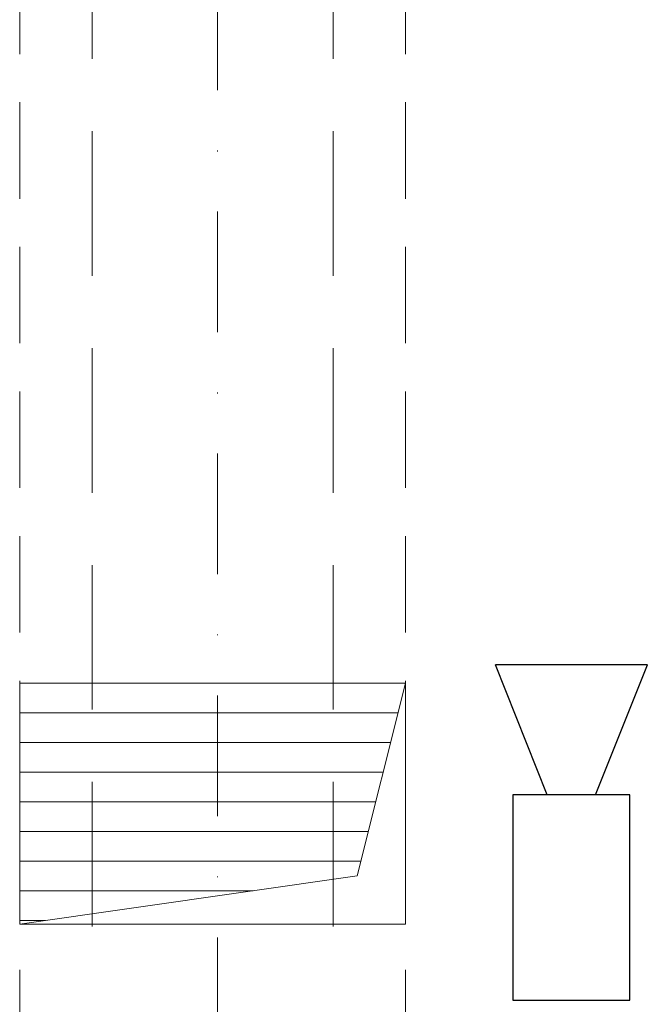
# Model space of a CAD drawing. Header units: millimetres. Extents: x -96593 to 66336, y -23969 to 7139.
# Tile 121 of 256: x -89991 to -89926, y -593 to -491. Entities that reach past the tile are written whole.
import ezdxf

# ---------------------------------------------------------------- set-up
doc = ezdxf.new("R2010")
doc.units = ezdxf.units.MM
doc.linetypes.add('DASHDOT', pattern=[1, 0.5, -0.25, 0, -0.25])
doc.linetypes.add('DASHED', pattern=[0.75, 0.5, -0.25])
for name, color, linetype, lineweight in [('mm_punktwstawienia', 1, 'Continuous', 50), ('PG_OSIE', 1, 'DASHDOT', 18), ('PG_PODCIĄGI', 1, 'DASHED', 18), ('PG_WENTYLACJA', 1, 'Continuous', 18), ('PG_WIDOKOWE_CIENKIE', 1, 'Continuous', 18), ('PG_WYPOSAŻENIE', 1, 'Continuous', 18)]:
    doc.layers.add(name, color=color, linetype=linetype, lineweight=lineweight)

# ---------------------------------------------------------------- blocks, each defined once
blk = doc.blocks.new('A$C0fd6651b')
at = {"layer": 'PG_WYPOSAŻENIE', "color": 18, "lineweight": 30, "true_color": 0x000000}
for p, q in [((5.38, 13.5), (0, 0)), ((10.38, 13.5), (15.76, 0)), ((0, 0), (15.76, 0))]:
    blk.add_line(p, q, dxfattribs=at)
blk.add_lwpolyline([(1.81, 34.78), (1.81, 13.5), (13.95, 13.5), (13.95, 34.78)], close=True, dxfattribs=at)
blk = doc.blocks.new('A$C0f2c6892')
at = {"layer": 'PG_WIDOKOWE_CIENKIE', "color": 18, "lineweight": 30, "rotation": 180}
blk.add_blockref('A$C0fd6651b', (539.08, -1184.34), dxfattribs=at)
blk = doc.blocks.new('A$C2E197AD3')
at = {"layer": 'PG_WENTYLACJA'}
h = blk.add_hatch(dxfattribs=at)
h.set_pattern_fill('ANSI31', color=252, scale=0.97, angle=135)
h.set_pattern_definition([(180, (-5151.205, 2384.805), (-2e-16, -3.07975), [])])
h.paths.add_polyline_path([(1420.84, 1761.25), (1380.84, 1761.25), (1380.84, 1736.25), (1415.84, 1741.25)])
at = {"layer": 'PG_OSIE', "color": 252, "ltscale": 25}
blk.add_lwpolyline([(1401.34, 3165.56), (1401.34, 314.74)], dxfattribs=at)
at = {"layer": 'PG_PODCIĄGI', "color": 252, "ltscale": 30}
for p, q in [((1388.34, 1953.5), (1388.34, 1729.25)), ((1413.34, 1953.5), (1413.34, 1729.25))]:
    blk.add_line(p, q, dxfattribs=at)
at = {"layer": 'PG_PODCIĄGI', "color": 252, "ltscale": 20}
for points in [[(1380.84, 2946.5), (1380.84, 472.5)], [(1420.84, 2946.5), (1420.84, 472.5)]]:
    blk.add_lwpolyline(points, dxfattribs=at)
at = {"layer": 'PG_WENTYLACJA', "color": 252}
for p, q in [((1415.84, 1741.25), (1420.84, 1761.25)), ((1380.84, 1736.25), (1415.84, 1741.25))]:
    blk.add_line(p, q, dxfattribs=at)
blk.add_lwpolyline([(1380.84, 1736.25), (1420.84, 1736.25), (1420.84, 1761.25), (1380.84, 1761.25)], close=True, dxfattribs=at)
at = {"layer": 'PG_WIDOKOWE_CIENKIE', "color": 252, "lineweight": 30}
blk.add_blockref('A$C0f2c6892', (906.84, 2947.5), dxfattribs=at)

msp = doc.modelspace()

# ---------------------------------------------------------------- block references
at = {"layer": 'mm_punktwstawienia', "lineweight": 60}
msp.add_blockref('A$C2E197AD3', (-91372.02, -2320.7), dxfattribs=at)

doc.saveas('drawing.dxf')
